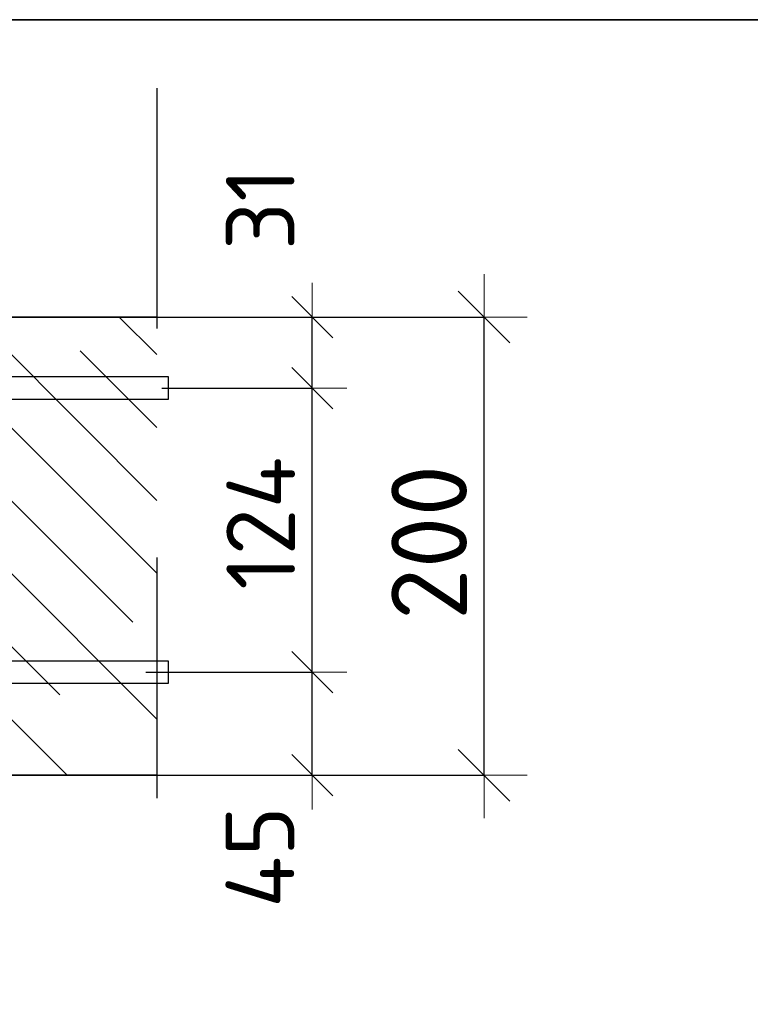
# Model space of a CAD drawing. Header units: metres. Extents: x -38 to 114, y -15 to 21.
# Tile 193 of 244: x 72.696 to 73.015, y 7.242 to 7.672. Entities that reach past the tile are written whole.
import ezdxf

# ---------------------------------------------------------------- set-up
doc = ezdxf.new("R2010")
doc.units = ezdxf.units.M
doc.header["$PDMODE"] = 65
doc.linetypes.add('______4', pattern=[0.135, 0.105, -0.03])
for name, color, linetype, lineweight in [('XR$3$Арм. стержнями верхней зоны', 180, 'Continuous', 35), ('XR$3$Арм. стержнями нижней зоны', 180, 'Continuous', 35), ('XR$3$Размерная линия (1)', 7, 'Continuous', 13), ('XR$3$Размерная линия_ общее', 7, 'Continuous', 13), ('XR$4$Арм. стержнями верхней зоны', 180, 'Continuous', 35), ('XR$4$Арм. стержнями нижней зоны', 180, 'Continuous', 35), ('XR$4$Размерная линия (1)', 7, 'Continuous', 13), ('XR$4$Размерная линия_ общее', 7, 'Continuous', 13), ('XR$6$Арм. стержнями верхней зоны', 180, 'Continuous', 35), ('XR$6$Арм. стержнями нижней зоны', 180, 'Continuous', 35), ('XR$6$Размерная линия (1)', 7, 'Continuous', 13), ('XR$6$Размерная линия_ общее', 7, 'Continuous', 13)]:
    doc.layers.add(name, color=color, linetype=linetype, lineweight=lineweight)
doc.styles.add('ISOCPEUR', font='txt')
doc.dimstyles.new('DIMSTYLE_12', dxfattribs={"dimtxt": 0.03, "dimasz": 0.03, "dimexe": 0, "dimexo": 0, "dimgap": 0.015, "dimtad": 2, "dimdec": 0, "dimlfac": 1000, "dimrnd": 1, "dimzin": 12, "dimdsep": 46, "dimtxsty": 'ISOCPEUR', "dimblk1": 'ALL_ML_STRICH', "dimblk2": 'ALL_ML_STRICH', "dimsah": 1, "dimcen": 0, "dimclrd": 7, "dimclre": 256, "dimclrt": 7, "dimadec": 0, "dimazin": 0, "dimtfac": 1, "dimtdec": 0, "dimtix": 1, "dimtmove": 2, "dimatfit": 3, "dimfxl": 0, "dimtzin": 0, "dimlwd": 0, "dimlwe": -3, "dimarcsym": 0})
doc.dimstyles.new('DIMSTYLE_14', dxfattribs={"dimtxt": 0.03, "dimasz": 0.03, "dimexe": 0, "dimexo": 0, "dimgap": 0.015, "dimtad": 2, "dimdec": 0, "dimlfac": 1000, "dimrnd": 1, "dimzin": 12, "dimdsep": 46, "dimtxsty": 'ISOCPEUR', "dimblk1": 'ALL_ML_STRICH', "dimblk2": 'ALL_ML_STRICH', "dimsah": 1, "dimcen": 0, "dimclrd": 7, "dimclre": 256, "dimclrt": 7, "dimadec": 0, "dimazin": 0, "dimtfac": 1, "dimtdec": 0, "dimtix": 1, "dimtmove": 2, "dimatfit": 3, "dimfxl": 0, "dimtvp": 1.2, "dimtzin": 0, "dimlwd": 0, "dimlwe": -3, "dimarcsym": 0})
doc.dimstyles.new('DIMSTYLE_8', dxfattribs={"dimtxt": 0.033, "dimasz": 0.0375, "dimexe": 0, "dimexo": 0, "dimgap": 0.0165, "dimtad": 2, "dimdec": 0, "dimlfac": 1000, "dimrnd": 1, "dimzin": 12, "dimdsep": 46, "dimtxsty": 'ISOCPEUR', "dimblk1": 'ALL_ML_STRICH', "dimblk2": 'ALL_ML_STRICH', "dimsah": 1, "dimcen": 0, "dimclrd": 7, "dimclre": 256, "dimclrt": 7, "dimadec": 0, "dimazin": 0, "dimtfac": 1, "dimtdec": 0, "dimtix": 1, "dimtmove": 2, "dimatfit": 3, "dimfxl": 0, "dimtzin": 0, "dimlwd": 0, "dimlwe": -3, "dimarcsym": 0})
pattern_1 = [(135, (0, 0), (-0.031819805, -0.031819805), [0.4, -0.05, 0, -0.05]), (135, (-0.01591, -0.01591), (-0.031819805, -0.031819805), [0.8, -0.1, 0.1, -0.1])]

# ---------------------------------------------------------------- blocks, each defined once
blk = doc.blocks.new('ALL_ML_STRICH')
at = {"color": 0, "linetype": 'ByBlock', "lineweight": -2}
for p, q in [((0, -0.5), (0, 0.5)), ((-0.3, -0.3), (0.3, 0.3)), ((-1, 0), (0.5, 0))]:
    blk.add_line(p, q, dxfattribs=at)
blk = doc.blocks.new('*D135')
at = {"layer": 'DEFPOINTS', "color": 7, "linetype": 'Continuous', "lineweight": 13, "transparency": 33554687}
for p in [(72.7273, 7.54188), (72.7273, 7.34188), (72.89884, 7.34188)]:
    blk.add_point(p, dxfattribs=at)
at = {"layer": 'XR$3$Размерная линия_ общее', "color": 253, "linetype": 'Continuous', "lineweight": -2, "true_color": 0xa0a0a0, "transparency": 33554687}
for p, q in [((72.7473, 7.54188), (72.89884, 7.54188)), ((72.7473, 7.34188), (72.89884, 7.34188))]:
    blk.add_line(p, q, dxfattribs=at)
at = {"layer": 'XR$3$Размерная линия_ общее', "color": 7, "linetype": 'Continuous', "lineweight": -2, "transparency": 33554687}
blk.add_line((72.89884, 7.34188), (72.89884, 7.54188), dxfattribs=at)
at = {"layer": 'XR$3$Размерная линия_ общее', "color": 7, "linetype": 'Continuous', "lineweight": 13, "transparency": 33554687, "xscale": 0.0375, "yscale": 0.0375, "zscale": 0.0375}
for p, rotation in [((72.89884, 7.54188), 90), ((72.89884, 7.34188), 270)]:
    blk.add_blockref('ALL_ML_STRICH', p, dxfattribs=dict(at, rotation=rotation))
at = {"layer": 'XR$3$Размерная линия_ общее', "color": 7, "linetype": 'Continuous', "lineweight": 13, "transparency": 33554687, "insert": (72.87484, 7.44353), "char_height": 0.033, "width": 0.099, "attachment_point": 5, "rotation": 90, "style": 'ISOCPEUR'}
blk.add_mtext('\\A1;{200}', dxfattribs=at)
blk = doc.blocks.new('*D201')
at = {"layer": 'DEFPOINTS', "color": 7, "linetype": 'Continuous', "lineweight": 13, "transparency": 33554687}
for p in [(72.73118, 7.38688), (72.74403, 7.34188), (72.82384, 7.34188)]:
    blk.add_point(p, dxfattribs=at)
at = {"layer": 'XR$3$Размерная линия (1)', "color": 9, "linetype": 'Continuous', "lineweight": -2, "true_color": 0xc7c7c7, "transparency": 33554687}
for p, q in [((72.75118, 7.38688), (72.82384, 7.38688)), ((72.76403, 7.34188), (72.82384, 7.34188))]:
    blk.add_line(p, q, dxfattribs=at)
at = {"layer": 'XR$3$Размерная линия (1)', "color": 7, "linetype": 'Continuous', "lineweight": -2, "transparency": 33554687}
blk.add_line((72.82384, 7.34188), (72.82384, 7.38688), dxfattribs=at)
at = {"layer": 'XR$3$Размерная линия (1)', "color": 7, "linetype": 'Continuous', "lineweight": 13, "transparency": 33554687, "xscale": 0.03, "yscale": 0.03, "zscale": 0.03}
for p, rotation in [((72.82384, 7.38688), 90), ((72.82384, 7.34188), 270)]:
    blk.add_blockref('ALL_ML_STRICH', p, dxfattribs=dict(at, rotation=rotation))
at = {"layer": 'XR$3$Размерная линия (1)', "color": 7, "linetype": 'Continuous', "lineweight": 13, "transparency": 33554687, "insert": (72.80098, 7.30614), "char_height": 0.03, "width": 0.06, "attachment_point": 5, "rotation": 90, "style": 'ISOCPEUR'}
blk.add_mtext('\\A1;{45}', dxfattribs=at)
blk = doc.blocks.new('*D202')
at = {"layer": 'DEFPOINTS', "color": 7, "linetype": 'Continuous', "lineweight": 13, "transparency": 33554687}
for p in [(72.73821, 7.51088), (72.73118, 7.38688), (72.82384, 7.38688)]:
    blk.add_point(p, dxfattribs=at)
at = {"layer": 'XR$3$Размерная линия (1)', "color": 9, "linetype": 'Continuous', "lineweight": -2, "true_color": 0xc7c7c7, "transparency": 33554687}
for p, q in [((72.75821, 7.51088), (72.82384, 7.51088)), ((72.75118, 7.38688), (72.82384, 7.38688))]:
    blk.add_line(p, q, dxfattribs=at)
at = {"layer": 'XR$3$Размерная линия (1)', "color": 7, "linetype": 'Continuous', "lineweight": -2, "transparency": 33554687}
blk.add_line((72.82384, 7.38688), (72.82384, 7.51088), dxfattribs=at)
at = {"layer": 'XR$3$Размерная линия (1)', "color": 7, "linetype": 'Continuous', "lineweight": 13, "transparency": 33554687, "xscale": 0.03, "yscale": 0.03, "zscale": 0.03}
for p, rotation in [((72.82384, 7.51088), 90), ((72.82384, 7.38688), 270)]:
    blk.add_blockref('ALL_ML_STRICH', p, dxfattribs=dict(at, rotation=rotation))
at = {"layer": 'XR$3$Размерная линия (1)', "color": 7, "linetype": 'Continuous', "lineweight": 13, "transparency": 33554687, "insert": (72.80134, 7.45188), "char_height": 0.03, "width": 0.09, "attachment_point": 5, "rotation": 90, "style": 'ISOCPEUR'}
blk.add_mtext('\\A1;{124}', dxfattribs=at)
blk = doc.blocks.new('*D203')
at = {"layer": 'DEFPOINTS', "color": 7, "linetype": 'Continuous', "lineweight": 13, "transparency": 33554687}
for p in [(72.72034, 7.54188), (72.73821, 7.51088), (72.82384, 7.51088)]:
    blk.add_point(p, dxfattribs=at)
at = {"layer": 'XR$3$Размерная линия (1)', "color": 9, "linetype": 'Continuous', "lineweight": -2, "true_color": 0xc7c7c7, "transparency": 33554687}
for p, q in [((72.74034, 7.54188), (72.82384, 7.54188)), ((72.75821, 7.51088), (72.82384, 7.51088))]:
    blk.add_line(p, q, dxfattribs=at)
at = {"layer": 'XR$3$Размерная линия (1)', "color": 7, "linetype": 'Continuous', "lineweight": -2, "transparency": 33554687}
blk.add_line((72.82384, 7.51088), (72.82384, 7.54188), dxfattribs=at)
at = {"layer": 'XR$3$Размерная линия (1)', "color": 7, "linetype": 'Continuous', "lineweight": 13, "transparency": 33554687, "xscale": 0.03, "yscale": 0.03, "zscale": 0.03}
for p, rotation in [((72.82384, 7.54188), 90), ((72.82384, 7.51088), 270)]:
    blk.add_blockref('ALL_ML_STRICH', p, dxfattribs=dict(at, rotation=rotation))
at = {"layer": 'XR$3$Размерная линия (1)', "color": 7, "linetype": 'Continuous', "lineweight": 13, "transparency": 33554687, "insert": (72.8011, 7.58917), "char_height": 0.03, "width": 0.06, "attachment_point": 5, "rotation": 90, "style": 'ISOCPEUR'}
blk.add_mtext('\\A1;{31}', dxfattribs=at)
blk = doc.blocks.new('*D354')
at = {"layer": 'DEFPOINTS', "color": 7, "linetype": 'Continuous', "lineweight": 13, "transparency": 33554687}
for p in [(72.7273, 7.54188), (72.7273, 7.34188), (72.89884, 7.34188)]:
    blk.add_point(p, dxfattribs=at)
at = {"layer": 'XR$4$Размерная линия_ общее', "color": 253, "linetype": 'Continuous', "lineweight": -2, "true_color": 0xa0a0a0, "transparency": 33554687}
for p, q in [((72.7473, 7.54188), (72.89884, 7.54188)), ((72.7473, 7.34188), (72.89884, 7.34188))]:
    blk.add_line(p, q, dxfattribs=at)
at = {"layer": 'XR$4$Размерная линия_ общее', "color": 7, "linetype": 'Continuous', "lineweight": -2, "transparency": 33554687}
blk.add_line((72.89884, 7.34188), (72.89884, 7.54188), dxfattribs=at)
at = {"layer": 'XR$4$Размерная линия_ общее', "color": 7, "linetype": 'Continuous', "lineweight": 13, "transparency": 33554687, "xscale": 0.0375, "yscale": 0.0375, "zscale": 0.0375}
for p, rotation in [((72.89884, 7.54188), 90), ((72.89884, 7.34188), 270)]:
    blk.add_blockref('ALL_ML_STRICH', p, dxfattribs=dict(at, rotation=rotation))
at = {"layer": 'XR$4$Размерная линия_ общее', "color": 7, "linetype": 'Continuous', "lineweight": 13, "transparency": 33554687, "insert": (72.87484, 7.44353), "char_height": 0.033, "width": 0.099, "attachment_point": 5, "rotation": 90, "style": 'ISOCPEUR'}
blk.add_mtext('\\A1;{200}', dxfattribs=at)
blk = doc.blocks.new('*D386')
at = {"layer": 'DEFPOINTS', "color": 7, "linetype": 'Continuous', "lineweight": 13, "transparency": 33554687}
for p in [(72.73118, 7.38688), (72.74403, 7.34188), (72.82384, 7.34188)]:
    blk.add_point(p, dxfattribs=at)
at = {"layer": 'XR$4$Размерная линия (1)', "color": 9, "linetype": 'Continuous', "lineweight": -2, "true_color": 0xc7c7c7, "transparency": 33554687}
for p, q in [((72.75118, 7.38688), (72.82384, 7.38688)), ((72.76403, 7.34188), (72.82384, 7.34188))]:
    blk.add_line(p, q, dxfattribs=at)
at = {"layer": 'XR$4$Размерная линия (1)', "color": 7, "linetype": 'Continuous', "lineweight": -2, "transparency": 33554687}
blk.add_line((72.82384, 7.34188), (72.82384, 7.38688), dxfattribs=at)
at = {"layer": 'XR$4$Размерная линия (1)', "color": 7, "linetype": 'Continuous', "lineweight": 13, "transparency": 33554687, "xscale": 0.03, "yscale": 0.03, "zscale": 0.03}
for p, rotation in [((72.82384, 7.38688), 90), ((72.82384, 7.34188), 270)]:
    blk.add_blockref('ALL_ML_STRICH', p, dxfattribs=dict(at, rotation=rotation))
at = {"layer": 'XR$4$Размерная линия (1)', "color": 7, "linetype": 'Continuous', "lineweight": 13, "transparency": 33554687, "insert": (72.80098, 7.30614), "char_height": 0.03, "width": 0.06, "attachment_point": 5, "rotation": 90, "style": 'ISOCPEUR'}
blk.add_mtext('\\A1;{45}', dxfattribs=at)
blk = doc.blocks.new('*D387')
at = {"layer": 'DEFPOINTS', "color": 7, "linetype": 'Continuous', "lineweight": 13, "transparency": 33554687}
for p in [(72.73821, 7.51088), (72.73118, 7.38688), (72.82384, 7.38688)]:
    blk.add_point(p, dxfattribs=at)
at = {"layer": 'XR$4$Размерная линия (1)', "color": 9, "linetype": 'Continuous', "lineweight": -2, "true_color": 0xc7c7c7, "transparency": 33554687}
for p, q in [((72.75821, 7.51088), (72.82384, 7.51088)), ((72.75118, 7.38688), (72.82384, 7.38688))]:
    blk.add_line(p, q, dxfattribs=at)
at = {"layer": 'XR$4$Размерная линия (1)', "color": 7, "linetype": 'Continuous', "lineweight": -2, "transparency": 33554687}
blk.add_line((72.82384, 7.38688), (72.82384, 7.51088), dxfattribs=at)
at = {"layer": 'XR$4$Размерная линия (1)', "color": 7, "linetype": 'Continuous', "lineweight": 13, "transparency": 33554687, "xscale": 0.03, "yscale": 0.03, "zscale": 0.03}
for p, rotation in [((72.82384, 7.51088), 90), ((72.82384, 7.38688), 270)]:
    blk.add_blockref('ALL_ML_STRICH', p, dxfattribs=dict(at, rotation=rotation))
at = {"layer": 'XR$4$Размерная линия (1)', "color": 7, "linetype": 'Continuous', "lineweight": 13, "transparency": 33554687, "insert": (72.80134, 7.45188), "char_height": 0.03, "width": 0.09, "attachment_point": 5, "rotation": 90, "style": 'ISOCPEUR'}
blk.add_mtext('\\A1;{124}', dxfattribs=at)
blk = doc.blocks.new('*D388')
at = {"layer": 'DEFPOINTS', "color": 7, "linetype": 'Continuous', "lineweight": 13, "transparency": 33554687}
for p in [(72.72034, 7.54188), (72.73821, 7.51088), (72.82384, 7.51088)]:
    blk.add_point(p, dxfattribs=at)
at = {"layer": 'XR$4$Размерная линия (1)', "color": 9, "linetype": 'Continuous', "lineweight": -2, "true_color": 0xc7c7c7, "transparency": 33554687}
for p, q in [((72.74034, 7.54188), (72.82384, 7.54188)), ((72.75821, 7.51088), (72.82384, 7.51088))]:
    blk.add_line(p, q, dxfattribs=at)
at = {"layer": 'XR$4$Размерная линия (1)', "color": 7, "linetype": 'Continuous', "lineweight": -2, "transparency": 33554687}
blk.add_line((72.82384, 7.51088), (72.82384, 7.54188), dxfattribs=at)
at = {"layer": 'XR$4$Размерная линия (1)', "color": 7, "linetype": 'Continuous', "lineweight": 13, "transparency": 33554687, "xscale": 0.03, "yscale": 0.03, "zscale": 0.03}
for p, rotation in [((72.82384, 7.54188), 90), ((72.82384, 7.51088), 270)]:
    blk.add_blockref('ALL_ML_STRICH', p, dxfattribs=dict(at, rotation=rotation))
at = {"layer": 'XR$4$Размерная линия (1)', "color": 7, "linetype": 'Continuous', "lineweight": 13, "transparency": 33554687, "insert": (72.8011, 7.58917), "char_height": 0.03, "width": 0.06, "attachment_point": 5, "rotation": 90, "style": 'ISOCPEUR'}
blk.add_mtext('\\A1;{31}', dxfattribs=at)
blk = doc.blocks.new('*D817')
at = {"layer": 'DEFPOINTS', "color": 7, "linetype": 'Continuous', "lineweight": 13, "transparency": 33554687}
for p in [(72.7273, 7.54188), (72.7273, 7.34188), (72.89884, 7.34188)]:
    blk.add_point(p, dxfattribs=at)
at = {"layer": 'XR$6$Размерная линия_ общее', "color": 253, "linetype": 'Continuous', "lineweight": -2, "true_color": 0xa0a0a0, "transparency": 33554687}
for p, q in [((72.7473, 7.54188), (72.89884, 7.54188)), ((72.7473, 7.34188), (72.89884, 7.34188))]:
    blk.add_line(p, q, dxfattribs=at)
at = {"layer": 'XR$6$Размерная линия_ общее', "color": 7, "linetype": 'Continuous', "lineweight": -2, "transparency": 33554687}
blk.add_line((72.89884, 7.34188), (72.89884, 7.54188), dxfattribs=at)
at = {"layer": 'XR$6$Размерная линия_ общее', "color": 7, "linetype": 'Continuous', "lineweight": 13, "transparency": 33554687, "xscale": 0.0375, "yscale": 0.0375, "zscale": 0.0375}
for p, rotation in [((72.89884, 7.54188), 90), ((72.89884, 7.34188), 270)]:
    blk.add_blockref('ALL_ML_STRICH', p, dxfattribs=dict(at, rotation=rotation))
at = {"layer": 'XR$6$Размерная линия_ общее', "color": 7, "linetype": 'Continuous', "lineweight": 13, "transparency": 33554687, "insert": (72.87484, 7.44353), "char_height": 0.033, "width": 0.099, "attachment_point": 5, "rotation": 90, "style": 'ISOCPEUR'}
blk.add_mtext('\\A1;{200}', dxfattribs=at)
blk = doc.blocks.new('*D838')
at = {"layer": 'DEFPOINTS', "color": 7, "linetype": 'Continuous', "lineweight": 13, "transparency": 33554687}
for p in [(72.73118, 7.38688), (72.74403, 7.34188), (72.82384, 7.34188)]:
    blk.add_point(p, dxfattribs=at)
at = {"layer": 'XR$6$Размерная линия (1)', "color": 9, "linetype": 'Continuous', "lineweight": -2, "true_color": 0xc7c7c7, "transparency": 33554687}
for p, q in [((72.75118, 7.38688), (72.82384, 7.38688)), ((72.76403, 7.34188), (72.82384, 7.34188))]:
    blk.add_line(p, q, dxfattribs=at)
at = {"layer": 'XR$6$Размерная линия (1)', "color": 7, "linetype": 'Continuous', "lineweight": -2, "transparency": 33554687}
blk.add_line((72.82384, 7.34188), (72.82384, 7.38688), dxfattribs=at)
at = {"layer": 'XR$6$Размерная линия (1)', "color": 7, "linetype": 'Continuous', "lineweight": 13, "transparency": 33554687, "xscale": 0.03, "yscale": 0.03, "zscale": 0.03}
for p, rotation in [((72.82384, 7.38688), 90), ((72.82384, 7.34188), 270)]:
    blk.add_blockref('ALL_ML_STRICH', p, dxfattribs=dict(at, rotation=rotation))
at = {"layer": 'XR$6$Размерная линия (1)', "color": 7, "linetype": 'Continuous', "lineweight": 13, "transparency": 33554687, "insert": (72.80098, 7.30614), "char_height": 0.03, "width": 0.06, "attachment_point": 5, "rotation": 90, "style": 'ISOCPEUR'}
blk.add_mtext('\\A1;{45}', dxfattribs=at)
blk = doc.blocks.new('*D839')
at = {"layer": 'DEFPOINTS', "color": 7, "linetype": 'Continuous', "lineweight": 13, "transparency": 33554687}
for p in [(72.73821, 7.51088), (72.73118, 7.38688), (72.82384, 7.38688)]:
    blk.add_point(p, dxfattribs=at)
at = {"layer": 'XR$6$Размерная линия (1)', "color": 9, "linetype": 'Continuous', "lineweight": -2, "true_color": 0xc7c7c7, "transparency": 33554687}
for p, q in [((72.75821, 7.51088), (72.82384, 7.51088)), ((72.75118, 7.38688), (72.82384, 7.38688))]:
    blk.add_line(p, q, dxfattribs=at)
at = {"layer": 'XR$6$Размерная линия (1)', "color": 7, "linetype": 'Continuous', "lineweight": -2, "transparency": 33554687}
blk.add_line((72.82384, 7.38688), (72.82384, 7.51088), dxfattribs=at)
at = {"layer": 'XR$6$Размерная линия (1)', "color": 7, "linetype": 'Continuous', "lineweight": 13, "transparency": 33554687, "xscale": 0.03, "yscale": 0.03, "zscale": 0.03}
for p, rotation in [((72.82384, 7.51088), 90), ((72.82384, 7.38688), 270)]:
    blk.add_blockref('ALL_ML_STRICH', p, dxfattribs=dict(at, rotation=rotation))
at = {"layer": 'XR$6$Размерная линия (1)', "color": 7, "linetype": 'Continuous', "lineweight": 13, "transparency": 33554687, "insert": (72.80134, 7.45188), "char_height": 0.03, "width": 0.09, "attachment_point": 5, "rotation": 90, "style": 'ISOCPEUR'}
blk.add_mtext('\\A1;{124}', dxfattribs=at)
blk = doc.blocks.new('*D840')
at = {"layer": 'DEFPOINTS', "color": 7, "linetype": 'Continuous', "lineweight": 13, "transparency": 33554687}
for p in [(72.72034, 7.54188), (72.73821, 7.51088), (72.82384, 7.51088)]:
    blk.add_point(p, dxfattribs=at)
at = {"layer": 'XR$6$Размерная линия (1)', "color": 9, "linetype": 'Continuous', "lineweight": -2, "true_color": 0xc7c7c7, "transparency": 33554687}
for p, q in [((72.74034, 7.54188), (72.82384, 7.54188)), ((72.75821, 7.51088), (72.82384, 7.51088))]:
    blk.add_line(p, q, dxfattribs=at)
at = {"layer": 'XR$6$Размерная линия (1)', "color": 7, "linetype": 'Continuous', "lineweight": -2, "transparency": 33554687}
blk.add_line((72.82384, 7.51088), (72.82384, 7.54188), dxfattribs=at)
at = {"layer": 'XR$6$Размерная линия (1)', "color": 7, "linetype": 'Continuous', "lineweight": 13, "transparency": 33554687, "xscale": 0.03, "yscale": 0.03, "zscale": 0.03}
for p, rotation in [((72.82384, 7.54188), 90), ((72.82384, 7.51088), 270)]:
    blk.add_blockref('ALL_ML_STRICH', p, dxfattribs=dict(at, rotation=rotation))
at = {"layer": 'XR$6$Размерная линия (1)', "color": 7, "linetype": 'Continuous', "lineweight": 13, "transparency": 33554687, "insert": (72.8011, 7.58917), "char_height": 0.03, "width": 0.06, "attachment_point": 5, "rotation": 90, "style": 'ISOCPEUR'}
blk.add_mtext('\\A1;{31}', dxfattribs=at)

msp = doc.modelspace()

# ---------------------------------------------------------------- hatches: boundary and pattern name
at = {"linetype": 'Continuous', "lineweight": 13, "transparency": 33554687}
h = msp.add_hatch(dxfattribs=at)
h.set_pattern_fill('__________540', scale=0.015, style=0, pattern_type=2)
h.set_pattern_definition(pattern_1)
h.paths.add_polyline_path([(72.1675, 7.54188), (72.1675, 7.34188), (72.75595, 7.34188), (72.75595, 7.54188)], flags=0)
h = msp.add_hatch(dxfattribs=at)
h.set_pattern_fill('__________540', scale=0.015, style=0, pattern_type=2)
h.set_pattern_definition(pattern_1)
h.paths.add_polyline_path([(72.1675, 7.54188), (72.1675, 7.34188), (72.75595, 7.34188), (72.75595, 7.54188)], flags=0)
h = msp.add_hatch(dxfattribs=at)
h.set_pattern_fill('__________540', scale=0.015, style=0, pattern_type=2)
h.set_pattern_definition(pattern_1)
h.paths.add_polyline_path([(72.1675, 7.54188), (72.1675, 7.34188), (72.75595, 7.34188), (72.75595, 7.54188)], flags=0)

# ---------------------------------------------------------------- linework, layer by layer
at = {"color": 7, "linetype": 'Continuous', "lineweight": 35, "transparency": 33554687}
for p, q in [((67.91979, 7.67171), (86.41979, 7.67171)), ((72.75595, 7.54188), (72.1675, 7.54188)), ((72.75595, 7.54188), (72.1675, 7.54188)), ((72.75595, 7.54188), (72.1675, 7.54188)), ((72.1675, 7.34188), (72.75595, 7.34188)), ((72.1675, 7.34188), (72.75595, 7.34188)), ((72.1675, 7.34188), (72.75595, 7.34188))]:
    msp.add_line(p, q, dxfattribs=at)
at = {"color": 7, "linetype": '______4', "lineweight": 25, "transparency": 33554687}
msp.add_line((72.75595, 7.64188), (72.75595, 7.24188), dxfattribs=at)
msp.add_line((72.75595, 7.64188), (72.75595, 7.24188), dxfattribs=at)
msp.add_line((72.75595, 7.64188), (72.75595, 7.24188), dxfattribs=at)
at = {"layer": 'XR$3$Арм. стержнями верхней зоны', "color": 4, "linetype": 'Continuous', "lineweight": 25, "transparency": 33554687}
for points in [[(72.76095, 7.50588), (72.1875, 7.50588), (72.1875, 7.51588), (72.76095, 7.51588), (72.76095, 7.50588)], [(72.76095, 7.50588), (72.44251, 7.50588), (72.44251, 7.51588), (72.76095, 7.51588), (72.76095, 7.50588)]]:
    msp.add_lwpolyline(points, dxfattribs=at)
at = {"layer": 'XR$3$Арм. стержнями нижней зоны', "color": 4, "linetype": 'Continuous', "lineweight": 25, "transparency": 33554687}
for points in [[(72.76095, 7.38188), (72.1875, 7.38188), (72.1875, 7.39188), (72.76095, 7.39188), (72.76095, 7.38188)], [(72.76095, 7.38188), (72.44251, 7.38188), (72.44251, 7.39188), (72.76095, 7.39188), (72.76095, 7.38188)]]:
    msp.add_lwpolyline(points, dxfattribs=at)
at = {"layer": 'XR$4$Арм. стержнями верхней зоны', "color": 4, "linetype": 'Continuous', "lineweight": 25, "transparency": 33554687}
for points in [[(72.76095, 7.50588), (72.1875, 7.50588), (72.1875, 7.51588), (72.76095, 7.51588), (72.76095, 7.50588)], [(72.76095, 7.50588), (72.44251, 7.50588), (72.44251, 7.51588), (72.76095, 7.51588), (72.76095, 7.50588)]]:
    msp.add_lwpolyline(points, dxfattribs=at)
at = {"layer": 'XR$4$Арм. стержнями нижней зоны', "color": 4, "linetype": 'Continuous', "lineweight": 25, "transparency": 33554687}
for points in [[(72.76095, 7.38188), (72.1875, 7.38188), (72.1875, 7.39188), (72.76095, 7.39188), (72.76095, 7.38188)], [(72.76095, 7.38188), (72.44251, 7.38188), (72.44251, 7.39188), (72.76095, 7.39188), (72.76095, 7.38188)]]:
    msp.add_lwpolyline(points, dxfattribs=at)
at = {"layer": 'XR$6$Арм. стержнями верхней зоны', "color": 4, "linetype": 'Continuous', "lineweight": 25, "transparency": 33554687}
for points in [[(72.76095, 7.50588), (72.1875, 7.50588), (72.1875, 7.51588), (72.76095, 7.51588), (72.76095, 7.50588)], [(72.76095, 7.50588), (72.44251, 7.50588), (72.44251, 7.51588), (72.76095, 7.51588), (72.76095, 7.50588)]]:
    msp.add_lwpolyline(points, dxfattribs=at)
at = {"layer": 'XR$6$Арм. стержнями нижней зоны', "color": 4, "linetype": 'Continuous', "lineweight": 25, "transparency": 33554687}
for points in [[(72.76095, 7.38188), (72.1875, 7.38188), (72.1875, 7.39188), (72.76095, 7.39188), (72.76095, 7.38188)], [(72.76095, 7.38188), (72.44251, 7.38188), (72.44251, 7.39188), (72.76095, 7.39188), (72.76095, 7.38188)]]:
    msp.add_lwpolyline(points, dxfattribs=at)

# ---------------------------------------------------------------- dimensions: what is measured, and where the dimension line sits
at = {"layer": 'XR$3$Размерная линия (1)', "color": 7, "linetype": 'Continuous', "lineweight": 13, "transparency": 33554687}
for base, p1, p2, dimstyle, picture, middle in [((72.82384, 7.54188), (72.75821, 7.51088), (72.74034, 7.54188), 'DIMSTYLE_14', '*D203', (72.8011, 7.58917)), ((72.82384, 7.51088), (72.75118, 7.38688), (72.75821, 7.51088), 'DIMSTYLE_12', '*D202', (72.80134, 7.45188)), ((72.82384, 7.38688), (72.76403, 7.34188), (72.75118, 7.38688), 'DIMSTYLE_14', '*D201', (72.80098, 7.30614))]:
    dim = msp.add_linear_dim(base=base, p1=p1, p2=p2, angle=90, dimstyle=dimstyle, override={"dimpost": '<>', "dimclrd": 7, "dimclre": 9, "dimclrt": 7, "dimlwd": 0, "dimlwe": 65533}, dxfattribs=at)
    dim.commit()
    dim.dimension.update_dxf_attribs({"geometry": picture, "text_midpoint": middle, "dimtype": 160})
at = {"layer": 'XR$3$Размерная линия_ общее', "color": 7, "linetype": 'Continuous', "lineweight": 13, "transparency": 33554687}
dim = msp.add_linear_dim(base=(72.89884, 7.54188), p1=(72.7473, 7.34188), p2=(72.7473, 7.54188), angle=90, dimstyle='DIMSTYLE_8', override={"dimpost": '<>', "dimclrd": 7, "dimclre": 253, "dimclrt": 7, "dimlwd": 0, "dimlwe": 65533}, dxfattribs=at)
dim.commit()
dim.dimension.update_dxf_attribs({"geometry": '*D135', "text_midpoint": (72.87484, 7.44353), "dimtype": 160})
at = {"layer": 'XR$4$Размерная линия (1)', "color": 7, "linetype": 'Continuous', "lineweight": 13, "transparency": 33554687}
for base, p1, p2, dimstyle, picture, middle in [((72.82384, 7.54188), (72.75821, 7.51088), (72.74034, 7.54188), 'DIMSTYLE_14', '*D388', (72.8011, 7.58917)), ((72.82384, 7.51088), (72.75118, 7.38688), (72.75821, 7.51088), 'DIMSTYLE_12', '*D387', (72.80134, 7.45188)), ((72.82384, 7.38688), (72.76403, 7.34188), (72.75118, 7.38688), 'DIMSTYLE_14', '*D386', (72.80098, 7.30614))]:
    dim = msp.add_linear_dim(base=base, p1=p1, p2=p2, angle=90, dimstyle=dimstyle, override={"dimpost": '<>', "dimclrd": 7, "dimclre": 9, "dimclrt": 7, "dimlwd": 0, "dimlwe": 65533}, dxfattribs=at)
    dim.commit()
    dim.dimension.update_dxf_attribs({"geometry": picture, "text_midpoint": middle, "dimtype": 160})
at = {"layer": 'XR$4$Размерная линия_ общее', "color": 7, "linetype": 'Continuous', "lineweight": 13, "transparency": 33554687}
dim = msp.add_linear_dim(base=(72.89884, 7.54188), p1=(72.7473, 7.34188), p2=(72.7473, 7.54188), angle=90, dimstyle='DIMSTYLE_8', override={"dimpost": '<>', "dimclrd": 7, "dimclre": 253, "dimclrt": 7, "dimlwd": 0, "dimlwe": 65533}, dxfattribs=at)
dim.commit()
dim.dimension.update_dxf_attribs({"geometry": '*D354', "text_midpoint": (72.87484, 7.44353), "dimtype": 160})
at = {"layer": 'XR$6$Размерная линия (1)', "color": 7, "linetype": 'Continuous', "lineweight": 13, "transparency": 33554687}
for base, p1, p2, dimstyle, picture, middle in [((72.82384, 7.54188), (72.75821, 7.51088), (72.74034, 7.54188), 'DIMSTYLE_14', '*D840', (72.8011, 7.58917)), ((72.82384, 7.51088), (72.75118, 7.38688), (72.75821, 7.51088), 'DIMSTYLE_12', '*D839', (72.80134, 7.45188)), ((72.82384, 7.38688), (72.76403, 7.34188), (72.75118, 7.38688), 'DIMSTYLE_14', '*D838', (72.80098, 7.30614))]:
    dim = msp.add_linear_dim(base=base, p1=p1, p2=p2, angle=90, dimstyle=dimstyle, override={"dimpost": '<>', "dimclrd": 7, "dimclre": 9, "dimclrt": 7, "dimlwd": 0, "dimlwe": 65533}, dxfattribs=at)
    dim.commit()
    dim.dimension.update_dxf_attribs({"geometry": picture, "text_midpoint": middle, "dimtype": 160})
at = {"layer": 'XR$6$Размерная линия_ общее', "color": 7, "linetype": 'Continuous', "lineweight": 13, "transparency": 33554687}
dim = msp.add_linear_dim(base=(72.89884, 7.54188), p1=(72.7473, 7.34188), p2=(72.7473, 7.54188), angle=90, dimstyle='DIMSTYLE_8', override={"dimpost": '<>', "dimclrd": 7, "dimclre": 253, "dimclrt": 7, "dimlwd": 0, "dimlwe": 65533}, dxfattribs=at)
dim.commit()
dim.dimension.update_dxf_attribs({"geometry": '*D817', "text_midpoint": (72.87484, 7.44353), "dimtype": 160})

doc.saveas('drawing.dxf')
